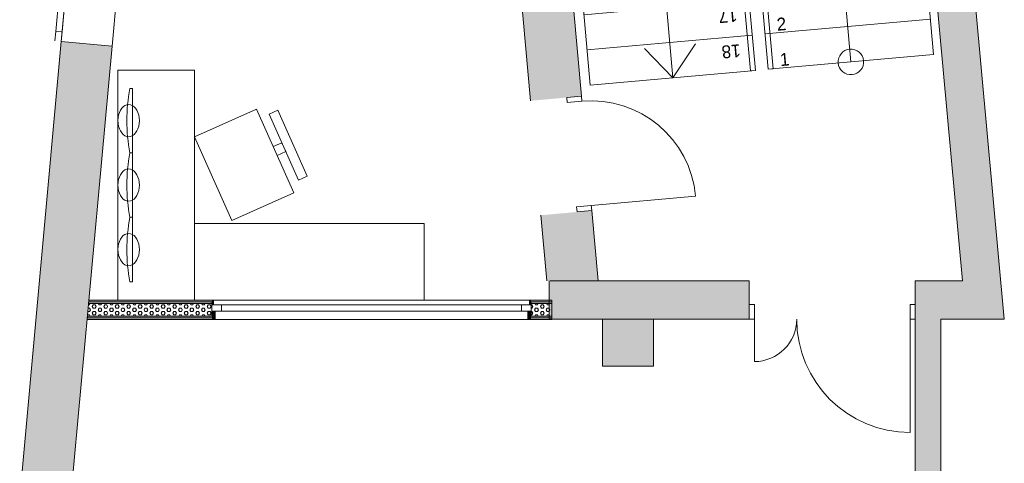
# Model space of a CAD drawing. Header units: millimetres. Extents: x -63013 to 18390, y -24446 to -2925.
# Tile 2 of 6: x -58356 to -50644, y -12127 to -8652. Entities that reach past the tile are written whole.
import ezdxf
from ezdxf.enums import TextEntityAlignment as Align

# ---------------------------------------------------------------- set-up
doc = ezdxf.new("R2010")
doc.units = ezdxf.units.MM
doc.header["$MEASUREMENT"] = 0
for name, color, linetype in [('_00MOOBEL', 7, 'Continuous'), ('__0lemasolevad kandeseinad', 7, 'Continuous'), ('__Olemasolevad välisseinad', 7, 'Continuous'), ('ArchiCAD Doors', 7, 'Continuous'), ('New___0lemasolevad kandeseinad', 7, 'Continuous'), ('New___Olemasolevad välisseinad', 7, 'Continuous'), ('New___uued seinad', 7, 'Continuous'), ('New_ArchiCAD Doors', 7, 'Continuous'), ('New_ArchiCAD Windows', 7, 'Continuous')]:
    doc.layers.add(name, color=color, linetype=linetype)
doc.layers.add('_00MOOBEL_Pen_No__250', color=7, linetype='Continuous', lineweight=18, true_color=0x545454)
doc.layers.add('New___uued seinad_Pen_No__253', color=7, linetype='Continuous', lineweight=18, true_color=0xbbbbbb)
for name, color, linetype, lineweight in [('__003dtrepp_Pen_No__7', 7, 'Continuous', 18), ('__0lemasolevad kandeseinad_Pen_No__27', 27, 'Continuous', 18), ('__0lemasolevad kandeseinad_Pen_No__8', 8, 'Continuous', 18), ('__Olemasolevad välisseinad_Pen_No__27', 27, 'Continuous', 18), ('__Olemasolevad välisseinad_Pen_No__8', 8, 'Continuous', 18), ('ArchiCAD Doors_Pen_No__27', 27, 'Continuous', 18), ('New___0lemasolevad kandeseinad_Pen_No__6', 7, 'Continuous', 18), ('New___0lemasolevad kandeseinad_Pen_No__8', 8, 'Continuous', 18), ('New___Olemasolevad välisseinad_Pen_No__6', 7, 'Continuous', 18), ('New___Olemasolevad välisseinad_Pen_No__8', 8, 'Continuous', 18), ('New___uued seinad_Pen_No__6', 7, 'Continuous', 18), ('New___uued seinad_Pen_No__8', 8, 'Continuous', 18), ('New_ArchiCAD Doors_Pen_No__6', 7, 'Continuous', 18), ('New_ArchiCAD Windows_Pen_No__6', 7, 'Continuous', 18)]:
    doc.layers.add(name, color=color, linetype=linetype, lineweight=lineweight)
doc.styles.add('GENERATED_STYLE_1', font='txt')
pattern_1 = [(0, (0, 0), (0, 25.980762), [15, -30]), (120, (0, 0), (22.5, 12.990381), [15, -30]), (60, (15, 0), (-22.5, 12.990381), [15, -30])]

# ---------------------------------------------------------------- blocks, each defined once
blk = doc.blocks.new('Door 19[1]_1')
at = {"layer": 'New_ArchiCAD Doors_Pen_No__6', "linetype": 'Continuous'}
for p, q in [((-53956.1, -9251.4), (-54070.6, -9261.7)), ((-53956.1, -9251.4), (-54070.6, -9261.7)), ((-53952.5, -9291.3), (-53956.1, -9251.4)), ((-54070.6, -9261.7), (-54067, -9301.6)), ((-54067, -9301.6), (-53952.5, -9291.3)), ((-53879, -10108), (-53062.3, -10034.5)), ((-53879, -10108), (-53993.6, -10118.3)), ((-53993.6, -10118.3), (-53990, -10158.1)), ((-53990, -10158.1), (-53875.4, -10147.8)), ((-53875.4, -10147.8), (-53990, -10158.1)), ((-53875.4, -10147.8), (-53879, -10108))]:
    blk.add_line(p, q, dxfattribs=at)
blk.add_arc((-53879, -10108), 820, 5.14049, 95.14049, dxfattribs=at)
blk = doc.blocks.new('Door 19[2]_1')
at = {"layer": 'New_ArchiCAD Doors_Pen_No__6', "linetype": 'Continuous'}
for p, q in [((-53956.1, -9251.4), (-54070.6, -9261.7)), ((-53956.1, -9251.4), (-54070.6, -9261.7)), ((-53952.5, -9291.3), (-53956.1, -9251.4)), ((-54070.6, -9261.7), (-54067, -9301.6)), ((-54067, -9301.6), (-53952.5, -9291.3)), ((-53879, -10108), (-53062.3, -10034.5)), ((-53879, -10108), (-53993.6, -10118.3)), ((-53993.6, -10118.3), (-53990, -10158.1)), ((-53990, -10158.1), (-53875.4, -10147.8)), ((-53875.4, -10147.8), (-53990, -10158.1)), ((-53875.4, -10147.8), (-53879, -10108))]:
    blk.add_line(p, q, dxfattribs=at)
blk.add_arc((-53879, -10108), 820, 5.14049, 95.14049, dxfattribs=at)
blk = doc.blocks.new('Wall_1_1', base_point=(-54200.6, -10997.7))
at = {"layer": 'New___Olemasolevad välisseinad_Pen_No__8', "linetype": 'Continuous'}
for points in [[(-54921.2, -2988), (-54354.5, -9287.3), (-54070.6, -9261.7), (-53956.1, -9251.4), (-54522.8, -2952.1)], [(-54273.8, -10183.7), (-54227.6, -10697.7), (-53826, -10697.7), (-53875.4, -10147.8), (-53990, -10158.1)]]:
    blk.add_hatch(color=256, dxfattribs=at).paths.add_polyline_path(points)
at = {"layer": 'New___Olemasolevad välisseinad_Pen_No__6', "linetype": 'Continuous', "flags": 128}
for points in [[(-54522.8, -2952.1), (-54921.2, -2988)], [(-54921.2, -2988), (-54772.6, -4639.6)], [(-54371, -4639.6), (-54522.8, -2952.1)], [(-54736.6, -5039.6), (-54354.5, -9287.3)], [(-53956.1, -9251.4), (-54326, -5139.6)], [(-53826, -10697.7), (-53875.4, -10147.8)], [(-54273.8, -10183.7), (-54227.6, -10697.7)]]:
    blk.add_lwpolyline(points, dxfattribs=at)
at = {"layer": 'New_ArchiCAD Doors', "linetype": 'Continuous'}
blk.add_blockref('Door 19[1]_1', (0, 0), dxfattribs=at)
at = {"layer": 'New_ArchiCAD Doors_Pen_No__6', "linetype": 'Continuous'}
blk.add_blockref('Door 19[2]_1', (0, 0), dxfattribs=at)
blk = doc.blocks.new('Window 19[1]_1')
at = {"layer": 'New_ArchiCAD Windows_Pen_No__6', "linetype": 'Continuous'}
for p, q in [((-56837.6, -10849.7), (-54363.6, -10849.7)), ((-56850.6, -10885.7), (-56775.6, -10885.7)), ((-56850.6, -10935.7), (-56850.6, -10885.7)), ((-56775.6, -10935.7), (-56850.6, -10935.7)), ((-56775.6, -10885.7), (-56775.6, -10935.7)), ((-56775.6, -10885.7), (-54425.6, -10885.7)), ((-54425.6, -10935.7), (-56775.6, -10935.7)), ((-54425.6, -10935.7), (-54425.6, -10885.7)), ((-54425.6, -10885.7), (-54350.6, -10885.7)), ((-54350.6, -10935.7), (-54425.6, -10935.7)), ((-54350.6, -10935.7), (-54350.6, -10885.7)), ((-56824.6, -10999.7), (-54376.6, -10999.7))]:
    blk.add_line(p, q, dxfattribs=at)
blk = doc.blocks.new('Wall_3_1', base_point=(-58229.1, -10999.7))
at = {"layer": 'New___uued seinad', "linetype": 'Continuous', "lineweight": 0, "true_color": 0x000000}
for points in [[(-57813.7, -10849.7), (-57814.9, -10862.7), (-56850.6, -10862.7), (-56850.6, -10849.7)], [(-56850.6, -10849.7), (-56850.6, -10862.7), (-56850.6, -10885.7), (-56837.6, -10885.7), (-56837.6, -10849.7)], [(-54363.6, -10849.7), (-54363.6, -10885.7), (-54350.6, -10885.7), (-54350.6, -10862.7), (-54350.6, -10849.7)], [(-54350.6, -10849.7), (-54350.6, -10862.7), (-54186.8, -10862.7), (-54186.8, -10849.7)], [(-56824.6, -10999.7), (-56824.6, -10935.7), (-56837.6, -10935.7), (-56837.6, -10986.7), (-56850.6, -10986.7), (-56850.6, -10999.7)], [(-54350.6, -10999.7), (-54350.6, -10986.7), (-54363.6, -10986.7), (-54363.6, -10935.7), (-54376.6, -10935.7), (-54376.6, -10999.7)], [(-57826.3, -10986.7), (-57827.5, -10999.7), (-56850.6, -10999.7), (-56850.6, -10986.7)], [(-54350.6, -10986.7), (-54350.6, -10999.7), (-54186.8, -10999.7), (-54186.8, -10986.7)]]:
    blk.add_hatch(color=18, dxfattribs=at).paths.add_polyline_path(points)
at = {"layer": 'New___uued seinad_Pen_No__253', "linetype": 'Continuous'}
h = blk.add_hatch(dxfattribs=at)
h.set_pattern_fill('HEX_0001', color=256, style=0, pattern_type=2)
h.set_pattern_definition(pattern_1)
h.paths.add_polyline_path([(-57825.1, -10973.7), (-56850.6, -10973.7), (-56850.6, -10935.7), (-56850.6, -10885.7), (-56850.6, -10875.7), (-57816.1, -10875.7)])
h = blk.add_hatch(dxfattribs=at)
h.set_pattern_fill('HEX_0001', color=256, style=0, pattern_type=2)
h.set_pattern_definition(pattern_1)
h.paths.add_polyline_path([(-54186.8, -10875.7), (-54350.6, -10875.7), (-54350.6, -10885.7), (-54350.6, -10935.7), (-54350.6, -10973.7), (-54186.8, -10973.7)])
at = {"layer": 'New___uued seinad_Pen_No__8', "linetype": 'Continuous', "lineweight": 0, "true_color": 0x202020}
for points in [[(-57814.9, -10862.7), (-57816.1, -10875.7), (-56850.6, -10875.7), (-56850.6, -10862.7)], [(-54186.8, -10862.7), (-54350.6, -10862.7), (-54350.6, -10875.7), (-54186.8, -10875.7)], [(-56837.6, -10986.7), (-56837.6, -10935.7), (-56850.6, -10935.7), (-56850.6, -10973.7), (-56850.6, -10986.7)], [(-54350.6, -10986.7), (-54350.6, -10973.7), (-54350.6, -10935.7), (-54363.6, -10935.7), (-54363.6, -10986.7)], [(-57825.1, -10973.7), (-57826.3, -10986.7), (-56850.6, -10986.7), (-56850.6, -10973.7)], [(-54350.6, -10973.7), (-54350.6, -10986.7), (-54186.8, -10986.7), (-54186.8, -10973.7)]]:
    blk.add_hatch(color=250, dxfattribs=at).paths.add_polyline_path(points)
at = {"layer": 'New___uued seinad_Pen_No__6', "linetype": 'Continuous'}
for p, q in [((-56850.6, -10862.7), (-57814.9, -10862.7)), ((-56850.6, -10849.7), (-56837.6, -10849.7)), ((-56850.6, -10862.7), (-56850.6, -10885.7)), ((-56837.6, -10885.7), (-56837.6, -10849.7)), ((-54363.6, -10885.7), (-54363.6, -10849.7)), ((-54350.6, -10849.7), (-54363.6, -10849.7)), ((-54186.8, -10862.7), (-54350.6, -10862.7)), ((-54350.6, -10862.7), (-54350.6, -10885.7)), ((-57816.1, -10875.7), (-56850.6, -10875.7)), ((-56850.6, -10885.7), (-56837.6, -10885.7)), ((-56850.6, -10935.7), (-56850.6, -10885.7)), ((-56850.6, -10935.7), (-56837.6, -10935.7)), ((-56850.6, -10973.7), (-56850.6, -10935.7)), ((-56837.6, -10935.7), (-56824.6, -10935.7)), ((-56837.6, -10986.7), (-56837.6, -10935.7)), ((-56824.6, -10935.7), (-56824.6, -10999.7)), ((-54376.6, -10935.7), (-54376.6, -10999.7)), ((-54363.6, -10935.7), (-54376.6, -10935.7)), ((-54350.6, -10885.7), (-54363.6, -10885.7)), ((-54363.6, -10986.7), (-54363.6, -10935.7)), ((-54350.6, -10935.7), (-54363.6, -10935.7)), ((-54350.6, -10875.7), (-54186.8, -10875.7)), ((-54350.6, -10935.7), (-54350.6, -10885.7)), ((-54350.6, -10973.7), (-54350.6, -10935.7)), ((-57826.3, -10986.7), (-56850.6, -10986.7)), ((-57825.1, -10973.7), (-56850.6, -10973.7)), ((-56850.6, -10986.7), (-56837.6, -10986.7)), ((-56850.6, -10999.7), (-56824.6, -10999.7)), ((-54350.6, -10999.7), (-54376.6, -10999.7)), ((-54350.6, -10986.7), (-54363.6, -10986.7)), ((-54350.6, -10973.7), (-54186.8, -10973.7)), ((-54350.6, -10986.7), (-54186.8, -10986.7))]:
    blk.add_line(p, q, dxfattribs=at)
at = {"layer": 'New___uued seinad_Pen_No__6', "linetype": 'Continuous', "flags": 128}
for points in [[(-57813.7, -10849.7), (-57827.5, -10999.7)], [(-56850.6, -10849.7), (-57813.7, -10849.7)], [(-54186.8, -10849.7), (-54350.6, -10849.7)], [(-54186.8, -10999.7), (-54186.8, -10849.7)], [(-57827.5, -10999.7), (-56850.6, -10999.7)], [(-54350.6, -10999.7), (-54186.8, -10999.7)]]:
    blk.add_lwpolyline(points, dxfattribs=at)
at = {"layer": 'New_ArchiCAD Windows', "linetype": 'Continuous'}
blk.add_blockref('Window 19[1]_1', (0, 0), dxfattribs=at)
blk = doc.blocks.new('Wall_5_1', base_point=(-51188.5, -5039.6))
at = {"layer": '__0lemasolevad kandeseinad_Pen_No__8', "linetype": 'Continuous'}
blk.add_hatch(color=256, dxfattribs=at).paths.add_polyline_path([(-51480.6, -5139.6), (-50972.5, -10697.7), (-50643.8, -10997.7), (-51179.4, -5139.6)])
at = {"layer": '__0lemasolevad kandeseinad_Pen_No__27', "linetype": 'Continuous', "flags": 128}
for points in [[(-51480.6, -5139.6), (-50972.5, -10697.7)], [(-50643.8, -10997.7), (-51179.4, -5139.6)]]:
    blk.add_lwpolyline(points, dxfattribs=at)
blk = doc.blocks.new('Simple Door Opening')
at = {"layer": 'ArchiCAD Doors_Pen_No__27', "linetype": 'Continuous'}
for p, q in [((-900, 0), (-900, -400)), ((900, 0), (900, -400))]:
    blk.add_line(p, q, dxfattribs=at)
blk = doc.blocks.new('Wall_7_1', base_point=(-53392.2, -10997.7))
at = {"layer": '__Olemasolevad välisseinad_Pen_No__8', "linetype": 'Continuous'}
for points in [[(-53792.2, -11366.6), (-53392.2, -11366.6), (-53392.2, -10997.7), (-53792.2, -10997.7)], [(-53792.2, -13787.3), (-53392.2, -13787.3), (-53392.2, -13166.6), (-53792.2, -13166.6)]]:
    blk.add_hatch(color=256, dxfattribs=at).paths.add_polyline_path(points)
at = {"layer": '__Olemasolevad välisseinad_Pen_No__27', "linetype": 'Continuous', "flags": 128}
for points in [[(-53792.2, -10997.7), (-53792.2, -11366.6)], [(-53392.2, -11366.6), (-53392.2, -10997.7)], [(-53792.2, -13166.6), (-53792.2, -13661.5)], [(-53392.2, -13787.3), (-53392.2, -13166.6)]]:
    blk.add_lwpolyline(points, dxfattribs=at)
at = {"layer": 'ArchiCAD Doors', "color": 63, "linetype": 'Continuous', "lineweight": 18, "xscale": -1, "zscale": 1000, "rotation": 90}
blk.add_blockref('Simple Door Opening', (-53792.2, -12266.6), dxfattribs=at)
blk = doc.blocks.new('Window 19[2]_1')
at = {"layer": 'New_ArchiCAD Windows_Pen_No__6', "linetype": 'Continuous'}
for p, q in [((-57939, -7826.8), (-58030.1, -8822.6)), ((-57988.8, -7822.2), (-57995.7, -7896.9)), ((-57945.9, -7901.5), (-57939, -7826.8)), ((-57540.7, -7863.2), (-57631.7, -8859.1)), ((-57995.7, -7896.9), (-58073, -8743.4)), ((-58023.3, -8747.9), (-57945.9, -7901.5)), ((-57995.7, -7896.9), (-57945.9, -7901.5)), ((-58073, -8743.4), (-58079.9, -8818.1)), ((-58023.3, -8747.9), (-58073, -8743.4)), ((-58030.1, -8822.6), (-58023.3, -8747.9))]:
    blk.add_line(p, q, dxfattribs=at)
for p in [(-57939, -7826.8), (-58030.1, -8822.6)]:
    blk.add_point(p, dxfattribs=at)
blk = doc.blocks.new('Wall_9_1', base_point=(-57647.6, -4639.6))
at = {"layer": 'New___Olemasolevad välisseinad_Pen_No__8', "linetype": 'Continuous'}
for points in [[(-57647.6, -4639.6), (-57939, -7826.8), (-57540.7, -7863.2), (-57282.5, -5039.6)], [(-58030.1, -8822.6), (-58356.3, -12390.2), (-57954.6, -12390.2), (-57631.7, -8859.1)]]:
    blk.add_hatch(color=256, dxfattribs=at).paths.add_polyline_path(points)
at = {"layer": 'New___Olemasolevad välisseinad_Pen_No__6', "linetype": 'Continuous'}
for p, q in [((-57939, -7826.8), (-57540.7, -7863.2)), ((-58030.1, -8822.6), (-57631.7, -8859.1))]:
    blk.add_line(p, q, dxfattribs=at)
at = {"layer": 'New___Olemasolevad välisseinad_Pen_No__6', "linetype": 'Continuous', "flags": 128}
for points in [[(-57647.6, -4639.6), (-57939, -7826.8)], [(-57540.7, -7863.2), (-57282.5, -5039.6)], [(-58030.1, -8822.6), (-58356.3, -12390.2)], [(-57954.6, -12390.2), (-57631.7, -8859.1)]]:
    blk.add_lwpolyline(points, dxfattribs=at)
at = {"layer": 'New___Olemasolevad välisseinad_Pen_No__6', "linetype": 'Continuous'}
for p in [(-57939, -7826.8), (-57939, -7826.8), (-58030.1, -8822.6), (-58030.1, -8822.6)]:
    blk.add_point(p, dxfattribs=at)
at = {"layer": 'New_ArchiCAD Windows', "linetype": 'Continuous'}
blk.add_blockref('Window 19[2]_1', (0, 0), dxfattribs=at)
blk = doc.blocks.new('Wall_22_1', base_point=(-51141.7, -11366.6))
at = {"layer": '__0lemasolevad kandeseinad_Pen_No__8', "linetype": 'Continuous'}
blk.add_hatch(color=256, dxfattribs=at).paths.add_polyline_path([(-51141.7, -11366.6), (-51141.7, -10997.7), (-51341.7, -10997.7), (-51341.7, -11366.6)])
at = {"layer": '__0lemasolevad kandeseinad_Pen_No__27', "linetype": 'Continuous', "flags": 128}
for points in [[(-51341.7, -10997.7), (-51341.7, -11366.6)], [(-51141.7, -11366.6), (-51141.7, -10997.7)]]:
    blk.add_lwpolyline(points, dxfattribs=at)
blk = doc.blocks.new('Wall_23_1', base_point=(-51141.7, -13111.3))
at = {"layer": '__0lemasolevad kandeseinad_Pen_No__8', "linetype": 'Continuous'}
blk.add_hatch(color=256, dxfattribs=at).paths.add_polyline_path([(-51141.7, -13111.3), (-51141.7, -11366.6), (-51341.7, -11366.6), (-51341.7, -13111.3)])
at = {"layer": '__0lemasolevad kandeseinad_Pen_No__27', "linetype": 'Continuous', "flags": 128}
for points in [[(-51341.7, -11366.6), (-51341.7, -13111.3)], [(-51141.7, -13111.3), (-51141.7, -11366.6)]]:
    blk.add_lwpolyline(points, dxfattribs=at)
blk = doc.blocks.new('Double Door Asymmetric 19[5]_1')
at = {"layer": 'New_ArchiCAD Doors_Pen_No__6', "linetype": 'Continuous'}
for p, q in [((-52641.7, -10882.7), (-52601.7, -10882.7)), ((-52641.7, -10997.7), (-52641.7, -10882.7)), ((-52641.7, -10997.7), (-52641.7, -10882.7)), ((-52601.7, -10882.7), (-52601.7, -10997.7)), ((-51381.7, -10997.7), (-51381.7, -10882.7)), ((-51381.7, -10882.7), (-51341.7, -10882.7)), ((-51341.7, -10882.7), (-51341.7, -10997.7)), ((-51341.7, -10997.7), (-51341.7, -10882.7)), ((-52601.7, -10997.7), (-52641.7, -10997.7)), ((-52601.7, -10997.7), (-52601.7, -11329.7)), ((-51341.7, -10997.7), (-51381.7, -10997.7)), ((-51381.7, -10997.7), (-51381.7, -11885.7))]:
    blk.add_line(p, q, dxfattribs=at)
for centre, radius, start, end in [((-52601.7, -10997.7), 332, 270, 0), ((-51381.7, -10997.7), 888, 180, 270)]:
    blk.add_arc(centre, radius, start, end, dxfattribs=at)
blk = doc.blocks.new('Wall_24_1', base_point=(-54200.6, -10997.7))
at = {"layer": '__0lemasolevad kandeseinad_Pen_No__8', "linetype": 'Continuous'}
for points in [[(-53392.2, -10697.7), (-53792.2, -10697.7), (-53792.2, -10997.7), (-53392.2, -10997.7)], [(-51141.7, -10697.7), (-51341.7, -10697.7), (-51341.7, -10997.7), (-51141.7, -10997.7)]]:
    blk.add_hatch(color=256, dxfattribs=at).paths.add_polyline_path(points)
at = {"layer": 'New___0lemasolevad kandeseinad_Pen_No__8', "linetype": 'Continuous'}
for points in [[(-53792.2, -10697.7), (-54200.6, -10697.7), (-54200.6, -10997.7), (-53792.2, -10997.7)], [(-53392.2, -10697.7), (-53392.2, -10997.7), (-52641.7, -10997.7), (-52641.7, -10882.7), (-52641.7, -10697.7)], [(-51141.7, -10997.7), (-50643.8, -10997.7), (-50972.5, -10697.7), (-51141.7, -10697.7)]]:
    blk.add_hatch(color=256, dxfattribs=at).paths.add_polyline_path(points)
at = {"layer": 'New___0lemasolevad kandeseinad_Pen_No__6', "linetype": 'Continuous'}
for p, q in [((-52641.7, -10882.7), (-52641.7, -10697.7)), ((-51341.7, -10882.7), (-51341.7, -10697.7)), ((-52641.7, -10997.7), (-52641.7, -10882.7)), ((-51341.7, -10997.7), (-51341.7, -10882.7))]:
    blk.add_line(p, q, dxfattribs=at)
at = {"layer": 'New___0lemasolevad kandeseinad_Pen_No__6', "linetype": 'Continuous', "flags": 128}
for points in [[(-52641.7, -10697.7), (-54200.6, -10697.7)], [(-50972.5, -10697.7), (-51341.7, -10697.7)], [(-54200.6, -10997.7), (-53792.2, -10997.7)], [(-53392.2, -10997.7), (-52641.7, -10997.7)], [(-51141.7, -10997.7), (-50643.8, -10997.7)]]:
    blk.add_lwpolyline(points, dxfattribs=at)
at = {"layer": 'New_ArchiCAD Doors', "linetype": 'Continuous'}
blk.add_blockref('Double Door Asymmetric 19[5]_1', (0, 0), dxfattribs=at)
blk = doc.blocks.new('Wall_29_1', base_point=(-54209.4, -10997.7))
at = {"layer": '__Olemasolevad välisseinad_Pen_No__8', "linetype": 'Continuous'}
blk.add_hatch(color=256, dxfattribs=at).paths.add_polyline_path([(-54209.4, -10997.7), (-53392.2, -10997.7), (-53392.2, -10697.7), (-54209.4, -10697.7)])
at = {"layer": '__Olemasolevad välisseinad_Pen_No__27', "linetype": 'Continuous', "flags": 128}
for points in [[(-54209.4, -10697.7), (-54209.4, -10997.7)], [(-53392.2, -10697.7), (-53826, -10697.7)], [(-54209.4, -10997.7), (-53392.2, -10997.7)]]:
    blk.add_lwpolyline(points, dxfattribs=at)
blk = doc.blocks.new('Office Chair 04 19')
at = {"layer": '_00MOOBEL_Pen_No__250', "linetype": 'Continuous'}
for p, q in [((75, 682), (75, 607)), ((640, 682), (75, 682)), ((640, 607), (640, 682)), ((75, 607), (640, 607)), ((395, 607), (320, 607)), ((320, 607), (320, 532)), ((395, 532), (395, 607)), ((715, 532), (0, 532)), ((0, 532), (0, 0)), ((320, 532), (395, 532)), ((715, 0), (715, 532)), ((0, 0), (715, 0))]:
    blk.add_line(p, q, dxfattribs=at)
blk = doc.blocks.new('LCD Monitor 19')
at = {"layer": '_00MOOBEL_Pen_No__250', "linetype": 'Continuous'}
for p, q in [((189.3, 157), (171.3, 148.6)), ((209.3, 163.2), (189.3, 157)), ((230.5, 167), (209.3, 163.2)), ((252.4, 168.3), (230.5, 167)), ((274.4, 167), (252.4, 168.3)), ((295.6, 163.2), (274.4, 167)), ((315.6, 157), (295.6, 163.2)), ((333.6, 148.6), (315.6, 157)), ((128.1, 98.8), (126.2, 84.1)), ((126.2, 84.1), (128.1, 69.5)), ((133.8, 112.9), (128.1, 98.8)), ((143.1, 126.2), (133.8, 112.9)), ((155.8, 138.2), (143.1, 126.2)), ((171.3, 148.6), (155.8, 138.2)), ((349.1, 138.2), (333.6, 148.6)), ((361.8, 126.2), (349.1, 138.2)), ((371.1, 112.9), (361.8, 126.2)), ((376.8, 98.8), (371.1, 112.9)), ((378.7, 84.1), (376.8, 98.8)), ((376.8, 69.5), (378.7, 84.1)), ((0, 74.1), (0, 54.1)), ((0, 54.1), (504.9, 54.1)), ((128.1, 69.5), (133.8, 55.4)), ((133.8, 55.4), (143.1, 42.1)), ((143.1, 42.1), (155.8, 30.1)), ((155.8, 30.1), (171.3, 19.7)), ((171.3, 19.7), (189.3, 11.3)), ((189.3, 11.3), (209.3, 5.1)), ((209.3, 5.1), (230.5, 1.3)), ((230.5, 1.3), (252.4, 0)), ((252.4, 0), (274.4, 1.3)), ((274.4, 1.3), (295.6, 5.1)), ((295.6, 5.1), (315.6, 11.3)), ((315.6, 11.3), (333.6, 19.7)), ((333.6, 19.7), (349.1, 30.1)), ((349.1, 30.1), (361.8, 42.1)), ((361.8, 42.1), (371.1, 55.4)), ((371.1, 55.4), (376.8, 69.5)), ((504.9, 54.1), (504.9, 74.1))]:
    blk.add_line(p, q, dxfattribs=at)
for start, end in [(90, 100.93124), (79.06876, 90)]:
    blk.add_arc((252.4, -1233), 1331.3, start, end, dxfattribs=at)
blk = doc.blocks.new('Stair U-Shape 19')
at = {"layer": '__003dtrepp_Pen_No__7', "linetype": 'Continuous'}
for p, q in [((2500, 2700), (0, 2700)), ((0, 2700), (0, 1400)), ((277.8, 1400), (277.8, 2700)), ((555.6, 1400), (555.6, 2700)), ((833.3, 1400), (833.3, 2700)), ((1111.1, 1400), (1111.1, 2700)), ((1388.9, 1400), (1388.9, 2700)), ((1666.7, 1400), (1666.7, 2700)), ((1944.4, 1400), (1944.4, 2700)), ((2222.2, 1400), (2222.2, 2700)), ((3800, 2700), (2500, 2700)), ((2500, 1400), (2500, 2700)), ((2500, 1400), (2500, 2700)), ((3800, 0), (3800, 2700)), ((250, 2250), (0, 2050)), ((0, 2050), (250, 1850)), ((2500, 2050), (0, 2050)), ((2500, 2050), (3150, 2050)), ((3150, 650), (3150, 2050)), ((0, 1400), (0, 1440)), ((0, 1440), (2540, 1440)), ((0, 1400), (2500, 1400)), ((2540, 1400), (0, 1400)), ((2500, 1400), (2500, 1300)), ((2500, 1260), (2500, 1400)), ((2500, 1400), (2540, 1400)), ((2540, 1440), (2540, 1400)), ((2540, 1400), (2540, 1260)), ((0, 1300), (0, 0)), ((1111.1, 1300), (0, 1300)), ((0, 1300), (1111.1, 1300)), ((0, 1260), (0, 1300)), ((1128.2, 1260), (0, 1260)), ((277.8, 1300), (277.8, 0)), ((555.6, 1300), (555.6, 0)), ((833.3, 1300), (833.3, 0)), ((1666.7, 0), (1111.1, 1300)), ((1111.1, 1300), (1111.1, 0)), ((1111.1, 1300), (1128.2, 1260)), ((1311.1, 1300), (1866.7, 0)), ((2222.2, 1300), (1311.1, 1300)), ((1328.2, 1260), (1311.1, 1300)), ((1311.1, 1300), (2222.2, 1300)), ((2222.2, 1260), (1328.2, 1260)), ((1388.9, 1300), (1388.9, 1118)), ((1666.7, 1300), (1666.7, 468)), ((1944.4, 1300), (1944.4, 0)), ((2500, 1300), (2222.2, 1300)), ((2222.2, 0), (2222.2, 1300)), ((2222.2, 1300), (2222.2, 0)), ((2222.2, 1300), (2222.2, 1260)), ((2222.2, 1260), (2222.2, 1300)), ((2222.2, 1300), (2500, 1300)), ((2500, 1260), (2222.2, 1260)), ((2500, 1300), (2500, 1260)), ((2540, 1260), (2500, 1260)), ((1388.9, 650), (1138.9, 850)), ((0, 650), (1388.9, 650)), ((1138.9, 450), (1388.9, 650)), ((1388.9, 650), (1388.9, 0)), ((1588.9, 650), (2222.2, 650)), ((2222.2, 650), (3150, 650)), ((0, 0), (1666.7, 0)), ((1866.7, 0), (2222.2, 0)), ((2222.2, 0), (3800, 0))]:
    blk.add_line(p, q, dxfattribs=at)
for start, end in [(90, 270), (270, 90)]:
    blk.add_arc((0, 650), 100, start, end, dxfattribs=at)
at = {"layer": '__003dtrepp_Pen_No__7', "style": 'GENERATED_STYLE_1'}
for tag, rotation, p in [('topJunctionType_8', 90, (138.9, 1477.1)), ('topJunctionType_7', 90, (416.7, 1477.1)), ('topJunctionType_6', 90, (694.4, 1477.1)), ('topJunctionType_5', 90, (972.2, 1477.1)), ('topJunctionType_4', 90, (1250, 1477.1)), ('topJunctionType_3', 90, (1527.8, 1477.1)), ('topJunctionType_2', 90, (1805.6, 1477.1)), ('topJunctionType_1', 90, (2083.3, 1477.1)), ('topJunctionType_0', 90, (2361.1, 1477.1)), ('nStartNumbering_0', 270, (138.9, 1177.1)), ('nStartNumbering_1', 270, (416.7, 1177.1)), ('nStartNumbering_2', 270, (694.4, 1177.1)), ('nStartNumbering_3', 270, (972.2, 1177.1)), ('nStartNumbering_4', 270, (1250, 1177.1)), ('nStartNumbering_5', 270, (1527.8, 1177.1)), ('nStartNumbering_6', 270, (1805.6, 1177.1)), ('nStartNumbering_7', 270, (2083.3, 1177.1)), ('nStartNumbering_8', 270, (2361.1, 1177.1))]:
    blk.add_attdef(tag, text='', height=100, rotation=rotation, dxfattribs=at).set_placement(p, align=Align.TOP_LEFT)
blk = doc.blocks.new('Desk 19')
at = {"layer": '_00MOOBEL_Pen_No__250', "linetype": 'Continuous'}
for p, q in [((1800, 600), (0, 600)), ((0, 600), (0, 0)), ((1800, 0), (1800, 600)), ((0, 0), (1800, 0))]:
    blk.add_line(p, q, dxfattribs=at)

msp = doc.modelspace()

# ---------------------------------------------------------------- block references
at = {"layer": '_00MOOBEL', "linetype": 'Continuous', "xscale": -1, "zscale": 1000, "rotation": 90}
msp.add_blockref('Desk 19', (-56987, -9047.7), dxfattribs=at)
at = {"layer": '_00MOOBEL', "color": 8, "linetype": 'Continuous', "lineweight": 18, "zscale": 1000}
for name, p, rotation in [('LCD Monitor 19', (-57418.7, -9695.2), 89.9999999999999), ('Office Chair 04 19', (-56987, -9570.9), 294.0457096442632), ('LCD Monitor 19', (-57418.7, -10200.1), 89.9999999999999), ('LCD Monitor 19', (-57418.7, -10705), 89.9999999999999)]:
    msp.add_blockref(name, p, dxfattribs=dict(at, rotation=rotation))
at = {"layer": '_00MOOBEL', "linetype": 'Continuous', "xscale": -1, "zscale": 1000}
msp.add_blockref('Desk 19', (-55187, -10847.7), dxfattribs=at)
at = {"layer": '__003dtrepp_Pen_No__7', "linetype": 'Continuous'}
ref = msp.add_blockref('Stair U-Shape 19', (-51198.3, -8924.3), dxfattribs=dict(at, zscale=1000, rotation=95.14048732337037))
ref.add_attrib('topJunctionType', '10', dxfattribs={"color": 7, "height": 100, "rotation": 185.14049, "style": 'GENERATED_STYLE_1'}).set_placement((-52903.9, -6730), align=Align.TOP_LEFT)
ref.add_attrib('topJunctionType_1', '11', dxfattribs={"color": 7, "height": 100, "rotation": 185.14049, "style": 'GENERATED_STYLE_1'}).set_placement((-52879, -7006.6), align=Align.TOP_LEFT)
ref.add_attrib('topJunctionType_2', '12', dxfattribs={"color": 7, "height": 100, "rotation": 185.14049, "style": 'GENERATED_STYLE_1'}).set_placement((-52854.1, -7283.3), align=Align.TOP_LEFT)
ref.add_attrib('topJunctionType_3', '13', dxfattribs={"color": 7, "height": 100, "rotation": 185.14049, "style": 'GENERATED_STYLE_1'}).set_placement((-52829.2, -7559.9), align=Align.TOP_LEFT)
ref.add_attrib('topJunctionType_4', '14', dxfattribs={"color": 7, "height": 100, "rotation": 185.14049, "style": 'GENERATED_STYLE_1'}).set_placement((-52804.3, -7836.6), align=Align.TOP_LEFT)
ref.add_attrib('topJunctionType_5', '15', dxfattribs={"color": 7, "height": 100, "rotation": 185.14049, "style": 'GENERATED_STYLE_1'}).set_placement((-52779.4, -8113.3), align=Align.TOP_LEFT)
ref.add_attrib('topJunctionType_6', '16', dxfattribs={"color": 7, "height": 100, "rotation": 185.14049, "style": 'GENERATED_STYLE_1'}).set_placement((-52754.5, -8389.9), align=Align.TOP_LEFT)
ref.add_attrib('topJunctionType_7', '17', dxfattribs={"color": 7, "height": 100, "rotation": 185.14049, "style": 'GENERATED_STYLE_1'}).set_placement((-52729.6, -8666.6), align=Align.TOP_LEFT)
ref.add_attrib('topJunctionType_8', '18', dxfattribs={"color": 7, "height": 100, "rotation": 185.14049, "style": 'GENERATED_STYLE_1'}).set_placement((-52704.8, -8943.2), align=Align.TOP_LEFT)
ref.add_attrib('nStartNumbering', '1', dxfattribs={"color": 7, "height": 100, "rotation": 5.14049, "style": 'GENERATED_STYLE_1'}).set_placement((-52406, -8916.4), align=Align.TOP_LEFT)
ref.add_attrib('nStartNumbering_1', '2', dxfattribs={"color": 7, "height": 100, "rotation": 5.14049, "style": 'GENERATED_STYLE_1'}).set_placement((-52430.9, -8639.7), align=Align.TOP_LEFT)
ref.add_attrib('nStartNumbering_2', '3', dxfattribs={"color": 7, "height": 100, "rotation": 5.14049, "style": 'GENERATED_STYLE_1'}).set_placement((-52455.7, -8363), align=Align.TOP_LEFT)
ref.add_attrib('nStartNumbering_3', '4', dxfattribs={"color": 7, "height": 100, "rotation": 5.14049, "style": 'GENERATED_STYLE_1'}).set_placement((-52480.6, -8086.4), align=Align.TOP_LEFT)
ref.add_attrib('nStartNumbering_4', '5', dxfattribs={"color": 7, "height": 100, "rotation": 5.14049, "style": 'GENERATED_STYLE_1'}).set_placement((-52505.5, -7809.7), align=Align.TOP_LEFT)
ref.add_attrib('nStartNumbering_5', '6', dxfattribs={"color": 7, "height": 100, "rotation": 5.14049, "style": 'GENERATED_STYLE_1'}).set_placement((-52530.4, -7533.1), align=Align.TOP_LEFT)
ref.add_attrib('nStartNumbering_6', '7', dxfattribs={"color": 7, "height": 100, "rotation": 5.14049, "style": 'GENERATED_STYLE_1'}).set_placement((-52555.3, -7256.4), align=Align.TOP_LEFT)
ref.add_attrib('nStartNumbering_7', '8', dxfattribs={"color": 7, "height": 100, "rotation": 5.14049, "style": 'GENERATED_STYLE_1'}).set_placement((-52580.2, -6979.7), align=Align.TOP_LEFT)
ref.add_attrib('nStartNumbering_8', '9', dxfattribs={"color": 7, "height": 100, "rotation": 5.14049, "style": 'GENERATED_STYLE_1'}).set_placement((-52605.1, -6703.1), align=Align.TOP_LEFT)
at = {"layer": '__0lemasolevad kandeseinad', "color": 27, "lineweight": 18}
for name, p in [('Wall_5_1', (-51188.5, -5039.6)), ('Wall_22_1', (-51141.7, -11366.6)), ('Wall_23_1', (-51141.7, -13111.3))]:
    msp.add_blockref(name, p, dxfattribs=at)
at = {"layer": '__Olemasolevad välisseinad', "color": 27, "lineweight": 18}
for name, p in [('Wall_29_1', (-54209.4, -10997.7)), ('Wall_7_1', (-53392.2, -10997.7))]:
    msp.add_blockref(name, p, dxfattribs=at)
at = {"layer": 'New___0lemasolevad kandeseinad'}
msp.add_blockref('Wall_24_1', (-54200.6, -10997.7), dxfattribs=at)
at = {"layer": 'New___Olemasolevad välisseinad'}
for name, p in [('Wall_1_1', (-54200.6, -10997.7)), ('Wall_9_1', (-57647.6, -4639.6))]:
    msp.add_blockref(name, p, dxfattribs=at)
at = {"layer": 'New___uued seinad'}
msp.add_blockref('Wall_3_1', (-58229.1, -10999.7), dxfattribs=at)

doc.saveas('drawing.dxf')
